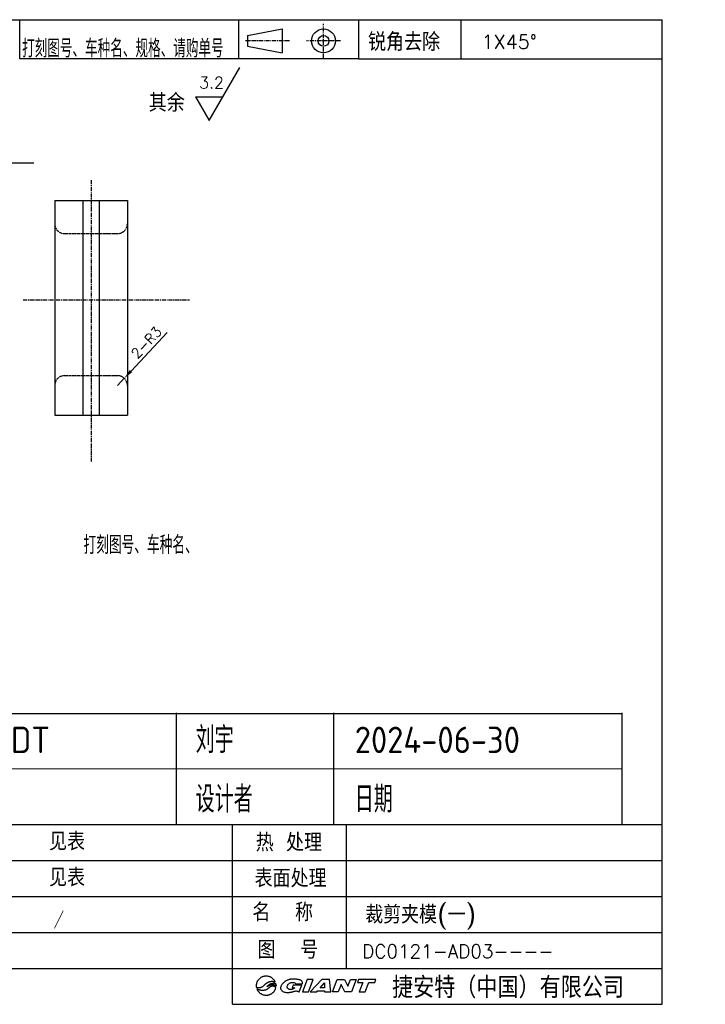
# Model space of a CAD drawing. Extents: x 5328 to 5769, y -839 to -541.
# Tile 2 of 2: x 5561 to 5769, y -839 to -541. Entities that reach past the tile are written whole.
import ezdxf

# ---------------------------------------------------------------- set-up
doc = ezdxf.new("R2010")
doc.units = 0
doc.header["$MEASUREMENT"] = 0
doc.linetypes.add('CENTER', pattern=[2, 1.25, -0.25, 0.25, -0.25])
doc.linetypes.add('HIDDEN', pattern=[0.375, 0.25, -0.125])
doc.layers.get('0').update_dxf_attribs({"linetype": 'CONTINUOUS'})
doc.layers.get('DEFPOINTS').update_dxf_attribs({"linetype": 'CONTINUOUS'})
for name, color, linetype in [('CEN', 1, 'CENTER'), ('CON', 7, 'CONTINUOUS'), ('DAS', 5, 'HIDDEN'), ('DIM', 7, 'CONTINUOUS'), ('TXT', 7, 'CONTINUOUS')]:
    doc.layers.add(name, color=color, linetype=linetype)
doc.styles.add('ACISOTS', font='isocp.shx', dxfattribs={"height": 8, "bigfont": 'gbcbig.shx'})
doc.styles.add('HZ', font='complex.shx', dxfattribs={"bigfont": 'HZFS.SHX'})
doc.styles.get("Standard").update_dxf_attribs({"font": 'txt.shx', "bigfont": 'hzfs.shx'})
doc.styles.add('USER1', font='simplex', dxfattribs={"bigfont": 'dayum'})
doc.dimstyles.get("Standard").update_dxf_attribs({"dimtxt": 3, "dimasz": 3, "dimexe": 1, "dimexo": 0, "dimgap": 1, "dimtad": 1, "dimdec": 3, "dimrnd": 0.01, "dimdsep": 46, "dimtxsty": 'STANDARD', "dimcen": 0.09, "dimazin": 2, "dimtfac": 1, "dimtdec": 3, "dimtmove": 0, "dimatfit": 3, "dimfxl": 1, "dimtolj": 1, "dimarcsym": 0})

# ---------------------------------------------------------------- blocks, each defined once
blk = doc.blocks.new('*D14')
at = {"layer": 'DEFPOINTS', "color": 0, "transparency": 16777216}
for p in [(5257.46, -649.25), (5255.41, -651.44)]:
    blk.add_point(p, dxfattribs=at)
at = {"layer": 'DIM', "color": 0, "lineweight": -2, "transparency": 16777216}
for p, q in [((5270.44, -635.37), (5259.51, -647.06)), ((5255.41, -651.44), (5257.46, -649.25))]:
    blk.add_line(p, q, dxfattribs=at)
at = {"layer": 'DIM', "color": 0, "transparency": 16777216}
blk.add_solid([(5259.14, -646.72), (5259.87, -647.4), (5257.46, -649.25)], dxfattribs=at)
at = {"layer": 'DIM', "color": 0, "transparency": 16777216, "insert": (5264.17, -638.41), "char_height": 3, "attachment_point": 5, "rotation": 46.9233}
blk.add_mtext('\\A1;2-R3', dxfattribs=at)
blk = doc.blocks.new('*D0')
at = {"layer": 'DEFPOINTS', "color": 0, "transparency": 16777216}
for p in [(5207.96, -605.74), (5184.22, -645.14)]:
    blk.add_point(p, dxfattribs=at)
at = {"layer": 'DIM', "color": 0, "lineweight": -2, "transparency": 16777216}
for p, q in [((5218.59, -588.09), (5209.5, -603.17)), ((5184.22, -645.14), (5207.96, -605.74)), ((5182.67, -647.71), (5181.12, -650.28))]:
    blk.add_line(p, q, dxfattribs=at)
at = {"layer": 'DIM', "color": 0, "transparency": 16777216}
for points in [[(5209.08, -602.91), (5209.93, -603.43), (5207.96, -605.74)], [(5183.1, -647.97), (5182.24, -647.45), (5184.22, -645.14)]]:
    blk.add_solid(points, dxfattribs=at)
at = {"layer": 'DIM', "color": 0, "transparency": 16777216, "insert": (5212.16, -592.75), "char_height": 3, "attachment_point": 5, "rotation": 58.9343}
blk.add_mtext('\\A1;%%CD\\H0.6X\\S+0.05^ +0.03', dxfattribs=at)
blk = doc.blocks.new('GIANT')
for p, q in [((231.03, 29.75), (230.98, 29.65)), ((231.09, 29.84), (231.03, 29.75)), ((231.15, 29.94), (231.09, 29.84)), ((231.21, 30.03), (231.15, 29.94)), ((231.28, 30.12), (231.21, 30.03)), ((231.35, 30.2), (231.28, 30.12)), ((231.43, 30.28), (231.35, 30.2)), ((231.51, 30.36), (231.43, 30.28)), ((231.59, 30.43), (231.51, 30.36)), ((231.68, 30.5), (231.59, 30.43)), ((231.77, 30.56), (231.68, 30.5)), ((231.87, 30.62), (231.77, 30.56)), ((231.97, 30.68), (231.87, 30.62)), ((232.07, 30.73), (231.97, 30.68)), ((232.17, 30.77), (232.07, 30.73)), ((232.27, 30.81), (232.17, 30.77)), ((232.38, 30.85), (232.27, 30.81)), ((232.49, 30.88), (232.38, 30.85)), ((232.6, 30.91), (232.49, 30.88)), ((232.72, 30.93), (232.6, 30.91)), ((232.83, 30.94), (232.72, 30.93)), ((232.95, 30.95), (232.83, 30.94)), ((233.07, 30.96), (232.95, 30.95)), ((233.18, 30.95), (233.07, 30.96)), ((233.3, 30.95), (233.18, 30.95)), ((233.42, 30.93), (233.3, 30.95)), ((233.53, 30.91), (233.42, 30.93)), ((233.65, 30.89), (233.53, 30.91)), ((233.76, 30.86), (233.65, 30.89)), ((233.87, 30.82), (233.76, 30.86)), ((233.98, 30.78), (233.87, 30.82)), ((234.09, 30.74), (233.98, 30.78)), ((234.19, 30.68), (234.09, 30.74)), ((234.16, 29.73), (234.25, 29.74)), ((234.29, 30.63), (234.19, 30.68)), ((234.25, 29.74), (234.33, 29.75)), ((234.39, 30.57), (234.29, 30.63)), ((234.33, 29.75), (234.41, 29.75)), ((234.49, 30.5), (234.39, 30.57)), ((234.41, 29.75), (234.49, 29.75)), ((234.58, 30.43), (234.49, 30.5)), ((234.49, 29.75), (234.58, 29.75)), ((234.67, 30.35), (234.58, 30.43)), ((234.58, 29.75), (234.66, 29.74)), ((234.66, 29.74), (234.74, 29.73)), ((234.75, 30.27), (234.67, 30.35)), ((234.83, 30.18), (234.75, 30.27)), ((234.91, 30.1), (234.83, 30.18)), ((234.98, 30), (234.91, 30.1)), ((235.05, 29.91), (234.98, 30)), ((235.11, 29.81), (235.05, 29.91)), ((235.16, 29.7), (235.11, 29.81)), ((237.56, 29.78), (237.46, 29.71)), ((237.66, 29.84), (237.56, 29.78)), ((237.76, 29.89), (237.66, 29.84)), ((237.87, 29.95), (237.76, 29.89)), ((237.97, 30), (237.87, 29.95)), ((238.08, 30.04), (237.97, 30)), ((238.19, 30.08), (238.08, 30.04)), ((238.3, 30.12), (238.19, 30.08)), ((238.42, 30.15), (238.3, 30.12)), ((238.53, 30.18), (238.42, 30.15)), ((238.65, 30.2), (238.53, 30.18)), ((238.76, 30.22), (238.65, 30.2)), ((238.88, 30.24), (238.76, 30.22)), ((238.99, 30.25), (238.88, 30.24)), ((239.11, 30.26), (238.99, 30.25)), ((239.23, 30.27), (239.11, 30.26)), ((239.35, 30.27), (239.23, 30.27)), ((239.46, 30.27), (239.35, 30.27)), ((239.58, 30.27), (239.46, 30.27)), ((239.7, 30.26), (239.58, 30.27)), ((239.82, 30.25), (239.7, 30.26)), ((239.93, 30.25), (239.82, 30.25)), ((240.05, 30.23), (239.93, 30.25)), ((240.17, 30.22), (240.05, 30.23)), ((240.28, 30.21), (240.17, 30.22)), ((240.4, 30.19), (240.28, 30.21)), ((240.52, 30.17), (240.4, 30.19)), ((240.63, 30.15), (240.52, 30.17)), ((240.75, 30.13), (240.63, 30.15)), ((240.86, 30.1), (240.75, 30.13)), ((240.97, 30.06), (240.86, 30.1)), ((241.08, 30.02), (240.97, 30.06)), ((241.19, 29.97), (241.08, 30.02)), ((241.28, 29.9), (241.19, 29.97)), ((241.37, 29.82), (241.28, 29.9)), ((241.44, 29.73), (241.37, 29.82)), ((242.59, 30.21), (241.52, 27.29)), ((243.97, 30.21), (242.59, 30.21)), ((242.89, 27.29), (243.97, 30.21)), ((246.06, 30.21), (243.34, 27.29)), ((247.83, 30.21), (246.06, 30.21)), ((248.13, 27.29), (247.83, 30.21)), ((248.52, 27.29), (249.6, 30.21)), ((249.6, 30.21), (251.31, 30.21)), ((251.31, 30.21), (252.1, 28.61)), ((252.1, 28.61), (252.7, 30.21)), ((252.7, 30.21), (253.99, 30.21)), ((253.99, 30.21), (252.92, 27.29)), ((254.56, 30.21), (254.3, 29.5)), ((258.57, 30.21), (254.56, 30.21)), ((258.31, 29.5), (258.57, 30.21)), ((230.79, 28.9), (230.78, 28.78)), ((230.78, 28.78), (230.78, 28.67)), ((230.78, 28.67), (230.79, 28.56)), ((230.8, 29.01), (230.79, 28.9)), ((230.79, 28.56), (230.8, 28.45)), ((230.82, 29.12), (230.8, 29.01)), ((230.8, 28.45), (230.82, 28.34)), ((230.84, 29.23), (230.82, 29.12)), ((230.82, 28.34), (230.9, 28.32)), ((230.87, 29.33), (230.84, 29.23)), ((230.9, 29.44), (230.87, 29.33)), ((230.94, 29.55), (230.9, 29.44)), ((230.9, 28.32), (230.98, 28.31)), ((231.01, 27.94), (230.93, 27.97)), ((230.93, 27.97), (230.97, 27.88)), ((230.98, 29.65), (230.94, 29.55)), ((230.97, 27.88), (231.01, 27.79)), ((230.98, 28.31), (231.07, 28.3)), ((231.08, 27.91), (231.01, 27.94)), ((231.01, 27.79), (231.06, 27.7)), ((231.06, 27.7), (231.11, 27.61)), ((231.07, 28.3), (231.15, 28.29)), ((231.15, 27.88), (231.08, 27.91)), ((231.11, 27.61), (231.17, 27.53)), ((231.15, 28.29), (231.23, 28.28)), ((231.23, 27.85), (231.15, 27.88)), ((231.17, 27.53), (231.23, 27.45)), ((231.23, 28.28), (231.31, 28.28)), ((231.3, 27.81), (231.23, 27.85)), ((231.38, 27.79), (231.3, 27.81)), ((231.31, 28.28), (231.39, 28.28)), ((231.46, 27.76), (231.38, 27.79)), ((231.39, 28.28), (231.48, 28.28)), ((231.53, 27.73), (231.46, 27.76)), ((231.48, 28.28), (231.56, 28.28)), ((231.61, 27.71), (231.53, 27.73)), ((231.56, 28.28), (231.64, 28.29)), ((231.69, 27.69), (231.61, 27.71)), ((231.64, 28.29), (231.72, 28.31)), ((231.77, 27.67), (231.69, 27.69)), ((231.72, 28.31), (231.8, 28.32)), ((231.85, 27.66), (231.77, 27.67)), ((231.8, 28.32), (231.88, 28.35)), ((231.93, 27.65), (231.85, 27.66)), ((231.88, 28.35), (231.96, 28.37)), ((232.01, 27.64), (231.93, 27.65)), ((231.96, 28.37), (232.03, 28.41)), ((232.09, 27.63), (232.01, 27.64)), ((232.03, 28.41), (232.11, 28.44)), ((232.18, 27.63), (232.09, 27.63)), ((232.11, 28.44), (232.18, 28.49)), ((232.18, 28.49), (232.25, 28.53)), ((232.26, 27.62), (232.18, 27.63)), ((232.25, 28.53), (232.31, 28.58)), ((232.34, 27.62), (232.26, 27.62)), ((232.31, 28.58), (232.37, 28.63)), ((232.42, 27.63), (232.34, 27.62)), ((232.37, 28.63), (232.44, 28.69)), ((232.5, 27.64), (232.42, 27.63)), ((232.44, 28.69), (232.5, 28.74)), ((232.5, 28.74), (232.56, 28.8)), ((232.58, 27.64), (232.5, 27.64)), ((232.56, 28.8), (232.62, 28.86)), ((232.66, 27.66), (232.58, 27.64)), ((232.62, 28.86), (232.68, 28.91)), ((232.74, 27.67), (232.66, 27.66)), ((232.68, 28.91), (232.74, 28.97)), ((232.74, 28.97), (232.8, 29.03)), ((232.82, 27.69), (232.74, 27.67)), ((232.8, 29.03), (232.86, 29.08)), ((232.9, 27.72), (232.82, 27.69)), ((232.86, 29.08), (232.92, 29.13)), ((232.98, 27.74), (232.9, 27.72)), ((232.92, 29.13), (232.98, 29.19)), ((232.98, 29.19), (233.05, 29.24)), ((233.05, 27.77), (232.98, 27.74)), ((233.05, 29.24), (233.11, 29.29)), ((233.13, 27.8), (233.05, 27.77)), ((233.11, 29.29), (233.18, 29.33)), ((233.2, 27.84), (233.13, 27.8)), ((233.18, 29.33), (233.25, 29.38)), ((233.27, 27.88), (233.2, 27.84)), ((233.25, 29.38), (233.32, 29.42)), ((233.34, 27.92), (233.27, 27.88)), ((233.28, 28.48), (233.35, 28.58)), ((233.38, 28.54), (233.28, 28.48)), ((233.32, 29.42), (233.39, 29.46)), ((233.41, 27.97), (233.34, 27.92)), ((233.35, 28.58), (233.43, 28.68)), ((233.48, 28.6), (233.38, 28.54)), ((233.39, 29.46), (233.46, 29.5)), ((233.47, 28.01), (233.41, 27.97)), ((233.43, 28.68), (233.51, 28.77)), ((233.46, 29.5), (233.54, 29.54)), ((233.54, 28.06), (233.47, 28.01)), ((233.59, 28.66), (233.48, 28.6)), ((233.51, 28.77), (233.61, 28.86)), ((233.54, 29.54), (233.61, 29.57)), ((233.6, 28.12), (233.54, 28.06)), ((233.69, 28.72), (233.59, 28.66)), ((233.66, 28.17), (233.6, 28.12)), ((233.61, 29.57), (233.69, 29.6)), ((233.61, 28.86), (233.7, 28.93)), ((233.72, 28.22), (233.66, 28.17)), ((233.69, 29.6), (233.77, 29.63)), ((233.8, 28.77), (233.69, 28.72)), ((233.7, 28.93), (233.8, 29.01)), ((233.78, 28.28), (233.72, 28.22)), ((233.77, 29.63), (233.84, 29.66)), ((233.85, 28.33), (233.78, 28.28)), ((233.8, 29.01), (233.91, 29.07)), ((233.91, 28.82), (233.8, 28.77)), ((233.84, 29.66), (233.92, 29.68)), ((233.91, 28.38), (233.85, 28.33)), ((233.91, 29.07), (234.02, 29.13)), ((234.02, 28.86), (233.91, 28.82)), ((233.97, 28.43), (233.91, 28.38)), ((233.92, 29.68), (234, 29.7)), ((234.04, 28.48), (233.97, 28.43)), ((234, 29.7), (234.08, 29.72)), ((234.02, 29.13), (234.13, 29.18)), ((234.13, 28.9), (234.02, 28.86)), ((234.11, 28.52), (234.04, 28.48)), ((234.08, 29.72), (234.16, 29.73)), ((234.18, 28.56), (234.11, 28.52)), ((234.13, 29.18), (234.25, 29.22)), ((234.25, 28.92), (234.13, 28.9)), ((234.26, 28.58), (234.18, 28.56)), ((234.25, 29.22), (234.37, 29.25)), ((234.37, 28.94), (234.25, 28.92)), ((234.34, 28.61), (234.26, 28.58)), ((234.42, 28.62), (234.34, 28.61)), ((234.37, 29.25), (234.49, 29.28)), ((234.49, 28.95), (234.37, 28.94)), ((234.5, 28.62), (234.42, 28.62)), ((234.49, 29.28), (234.62, 29.3)), ((234.61, 28.94), (234.49, 28.95)), ((234.58, 28.62), (234.5, 28.62)), ((234.66, 28.62), (234.58, 28.62)), ((234.72, 28.93), (234.61, 28.94)), ((234.62, 29.3), (234.74, 29.31)), ((234.74, 28.61), (234.66, 28.62)), ((234.84, 28.91), (234.72, 28.93)), ((234.74, 29.73), (234.82, 29.72)), ((234.74, 29.31), (234.86, 29.31)), ((234.82, 28.59), (234.74, 28.61)), ((234.82, 29.72), (234.9, 29.7)), ((234.9, 28.57), (234.82, 28.59)), ((234.96, 28.88), (234.84, 28.91)), ((234.86, 29.31), (234.99, 29.3)), ((234.9, 29.7), (234.98, 29.68)), ((234.98, 28.55), (234.9, 28.57)), ((234.91, 27.41), (234.97, 27.49)), ((235.07, 28.84), (234.96, 28.88)), ((234.97, 27.49), (235.03, 27.57)), ((234.98, 29.68), (235.06, 29.65)), ((235.06, 28.53), (234.98, 28.55)), ((234.99, 29.3), (235.11, 29.28)), ((235.03, 27.57), (235.08, 27.66)), ((235.06, 29.65), (235.13, 29.63)), ((235.13, 28.5), (235.06, 28.53)), ((235.18, 28.8), (235.07, 28.84)), ((235.08, 27.66), (235.13, 27.74)), ((235.11, 29.28), (235.23, 29.24)), ((235.13, 29.63), (235.21, 29.6)), ((235.21, 28.47), (235.13, 28.5)), ((235.13, 27.74), (235.18, 27.83)), ((235.21, 29.6), (235.16, 29.7)), ((235.29, 28.74), (235.18, 28.8)), ((235.18, 27.83), (235.22, 27.93)), ((235.28, 28.44), (235.21, 28.47)), ((235.22, 27.93), (235.26, 28.02)), ((235.23, 29.24), (235.34, 29.19)), ((235.26, 28.02), (235.29, 28.12)), ((235.36, 28.41), (235.28, 28.44)), ((235.39, 28.67), (235.29, 28.74)), ((235.29, 28.12), (235.32, 28.21)), ((235.32, 28.21), (235.34, 28.31)), ((235.34, 29.19), (235.36, 29.09)), ((235.34, 28.31), (235.36, 28.41)), ((235.36, 29.09), (235.37, 28.98)), ((235.37, 28.98), (235.38, 28.88)), ((235.38, 28.88), (235.39, 28.78)), ((235.39, 28.78), (235.39, 28.67)), ((236.46, 28.45), (236.44, 28.33)), ((236.44, 28.33), (236.44, 28.22)), ((236.44, 28.22), (236.44, 28.1)), ((236.44, 28.1), (236.46, 27.98)), ((236.5, 28.56), (236.46, 28.45)), ((236.46, 27.98), (236.5, 27.87)), ((236.54, 28.67), (236.5, 28.56)), ((236.5, 27.87), (236.56, 27.77)), ((236.59, 28.78), (236.54, 28.67)), ((236.56, 27.77), (236.62, 27.67)), ((236.64, 28.88), (236.59, 28.78)), ((236.62, 27.67), (236.7, 27.58)), ((236.7, 28.98), (236.64, 28.88)), ((236.77, 29.08), (236.7, 28.98)), ((236.7, 27.58), (236.79, 27.51)), ((236.85, 29.17), (236.77, 29.08)), ((236.79, 27.51), (236.89, 27.44)), ((236.92, 29.26), (236.85, 29.17)), ((237, 29.34), (236.92, 29.26)), ((237.09, 29.42), (237, 29.34)), ((237.18, 29.5), (237.09, 29.42)), ((237.27, 29.58), (237.18, 29.5)), ((237.36, 29.65), (237.27, 29.58)), ((237.46, 29.71), (237.36, 29.65)), ((237.99, 28.53), (238, 28.65)), ((238, 28.41), (237.99, 28.53)), ((238, 28.65), (238.04, 28.77)), ((238.03, 28.29), (238, 28.41)), ((238.08, 28.17), (238.03, 28.29)), ((238.04, 28.77), (238.09, 28.89)), ((238.16, 28.07), (238.08, 28.17)), ((238.09, 28.89), (238.15, 28.99)), ((238.15, 28.99), (238.23, 29.09)), ((238.25, 27.99), (238.16, 28.07)), ((238.23, 29.09), (238.32, 29.17)), ((238.35, 27.92), (238.25, 27.99)), ((238.32, 29.17), (238.42, 29.25)), ((238.47, 27.88), (238.35, 27.92)), ((238.42, 29.25), (238.52, 29.32)), ((238.59, 27.85), (238.47, 27.88)), ((238.52, 29.32), (238.64, 29.37)), ((238.71, 27.83), (238.59, 27.85)), ((238.64, 29.37), (238.75, 29.42)), ((238.84, 27.84), (238.71, 27.83)), ((238.75, 29.42), (238.87, 29.46)), ((238.96, 27.86), (238.84, 27.84)), ((238.87, 29.46), (238.99, 29.48)), ((239.08, 27.89), (238.96, 27.86)), ((238.99, 29.48), (239.11, 29.5)), ((239.2, 27.93), (239.08, 27.89)), ((239.11, 29.5), (239.24, 29.51)), ((239.4, 28.87), (239.12, 28.24)), ((239.12, 28.24), (239.73, 28.24)), ((239.31, 27.97), (239.2, 27.93)), ((239.24, 29.51), (239.36, 29.51)), ((239.42, 28.03), (239.31, 27.97)), ((239.36, 29.51), (239.49, 29.49)), ((241.41, 28.87), (239.4, 28.87)), ((239.53, 28.1), (239.42, 28.03)), ((239.49, 29.49), (239.61, 29.46)), ((239.63, 28.17), (239.53, 28.1)), ((239.61, 29.46), (239.72, 29.42)), ((239.73, 28.24), (239.63, 28.17)), ((239.63, 27.44), (239.74, 27.47)), ((239.72, 29.42), (239.83, 29.36)), ((239.74, 27.47), (239.85, 27.49)), ((239.83, 29.36), (239.92, 29.27)), ((239.85, 27.49), (239.97, 27.51)), ((239.92, 29.27), (239.97, 29.16)), ((239.97, 29.16), (241.47, 29.16)), ((239.97, 27.51), (240.09, 27.51)), ((240.09, 27.51), (240.2, 27.5)), ((240.2, 27.5), (240.32, 27.47)), ((240.32, 27.47), (240.43, 27.44)), ((240.75, 27.29), (241.41, 28.87)), ((241.49, 29.62), (241.44, 29.73)), ((241.47, 29.16), (241.5, 29.27)), ((241.51, 29.51), (241.49, 29.62)), ((241.5, 29.27), (241.51, 29.39)), ((241.51, 29.39), (241.51, 29.51)), ((244.83, 27.29), (245.04, 27.54)), ((245.04, 27.54), (246.64, 27.54)), ((245.61, 28.21), (246.64, 29.42)), ((246.64, 28.21), (245.61, 28.21)), ((246.64, 29.42), (246.64, 28.21)), ((246.64, 27.54), (246.64, 27.29)), ((250.49, 29.01), (249.85, 27.29)), ((251.35, 27.29), (250.49, 29.01)), ((254.3, 29.5), (255.52, 29.5)), ((255.52, 29.5), (254.71, 27.29)), ((256.09, 27.29), (256.91, 29.5)), ((256.91, 29.5), (258.31, 29.5)), ((231.23, 27.45), (231.29, 27.37)), ((231.29, 27.37), (231.36, 27.29)), ((231.36, 27.29), (231.43, 27.22)), ((231.43, 27.22), (231.5, 27.15)), ((231.5, 27.15), (231.57, 27.09)), ((231.57, 27.09), (231.65, 27.02)), ((231.65, 27.02), (231.73, 26.96)), ((231.73, 26.96), (231.82, 26.91)), ((231.82, 26.91), (231.9, 26.86)), ((231.9, 26.86), (231.99, 26.81)), ((231.99, 26.81), (232.08, 26.76)), ((232.08, 26.76), (232.18, 26.72)), ((232.18, 26.72), (232.27, 26.69)), ((232.27, 26.69), (232.37, 26.65)), ((232.37, 26.65), (232.46, 26.63)), ((232.46, 26.63), (232.56, 26.6)), ((232.56, 26.6), (232.66, 26.58)), ((232.66, 26.58), (232.76, 26.57)), ((232.76, 26.57), (232.86, 26.55)), ((232.86, 26.55), (232.96, 26.55)), ((232.96, 26.55), (233.06, 26.54)), ((233.06, 26.54), (233.16, 26.54)), ((233.16, 26.54), (233.26, 26.55)), ((233.26, 26.55), (233.36, 26.56)), ((233.36, 26.56), (233.46, 26.57)), ((233.46, 26.57), (233.56, 26.59)), ((233.56, 26.59), (233.66, 26.61)), ((233.66, 26.61), (233.76, 26.64)), ((233.76, 26.64), (233.85, 26.67)), ((233.85, 26.67), (233.95, 26.7)), ((233.95, 26.7), (234.04, 26.74)), ((234.04, 26.74), (234.13, 26.78)), ((234.13, 26.78), (234.22, 26.83)), ((234.22, 26.83), (234.31, 26.88)), ((234.31, 26.88), (234.39, 26.93)), ((234.39, 26.93), (234.48, 26.99)), ((234.48, 26.99), (234.56, 27.05)), ((234.56, 27.05), (234.63, 27.12)), ((234.63, 27.12), (234.71, 27.19)), ((234.71, 27.19), (234.78, 27.26)), ((234.78, 27.26), (234.85, 27.33)), ((234.85, 27.33), (234.91, 27.41)), ((236.89, 27.44), (236.99, 27.38)), ((236.99, 27.38), (237.09, 27.33)), ((237.09, 27.33), (237.2, 27.29)), ((237.2, 27.29), (237.32, 27.25)), ((237.32, 27.25), (237.43, 27.22)), ((237.43, 27.22), (237.54, 27.2)), ((237.54, 27.2), (237.66, 27.18)), ((237.66, 27.18), (237.78, 27.17)), ((237.78, 27.17), (237.89, 27.16)), ((237.89, 27.16), (238.01, 27.16)), ((238.01, 27.16), (238.13, 27.16)), ((238.13, 27.16), (238.25, 27.16)), ((238.25, 27.16), (238.36, 27.17)), ((238.36, 27.17), (238.48, 27.18)), ((238.48, 27.18), (238.6, 27.2)), ((238.6, 27.2), (238.71, 27.21)), ((238.71, 27.21), (238.83, 27.23)), ((238.83, 27.23), (238.94, 27.26)), ((238.94, 27.26), (239.06, 27.28)), ((239.06, 27.28), (239.17, 27.31)), ((239.17, 27.31), (239.29, 27.34)), ((239.29, 27.34), (239.4, 27.37)), ((239.4, 27.37), (239.51, 27.4)), ((239.51, 27.4), (239.63, 27.44)), ((240.43, 27.44), (240.54, 27.39)), ((240.54, 27.39), (240.64, 27.34)), ((240.64, 27.34), (240.75, 27.29)), ((241.52, 27.29), (242.89, 27.29)), ((243.34, 27.29), (244.83, 27.29)), ((246.64, 27.29), (248.13, 27.29)), ((249.85, 27.29), (248.52, 27.29)), ((252.92, 27.29), (251.35, 27.29)), ((254.71, 27.29), (256.09, 27.29))]:
    blk.add_line(p, q)

msp = doc.modelspace()

# ---------------------------------------------------------------- linework, layer by layer
for p, q in [((5561.1766, -552.5586), (5561.1766, -540.6569)), ((5743.5349, -750.5814), (5743.5349, -784.3561))]:
    msp.add_line(p, q)
at = {"layer": 'CEN'}
for p, q in [((5653.1812, -552.2541), (5653.1812, -541.911)), ((5642.847, -547.0825), (5629.4503, -547.0825)), ((5658.3558, -547.0825), (5648.0066, -547.0825)), ((5582.7875, -589.241), (5582.7875, -674.5435)), ((5562.1949, -625.4413), (5612.5639, -625.4413))]:
    msp.add_line(p, q, dxfattribs=at)
at = {"layer": 'CON', "color": 2}
for p, q in [((5755.6811, -827.9523), (5755.6811, -540.6569)), ((5490.5259, -827.9523), (5755.6811, -827.9523))]:
    msp.add_line(p, q, dxfattribs=at)
at = {"layer": 'CON'}
for p, q in [((5571.7875, -595.4413), (5593.7875, -595.4413)), ((5571.7875, -595.4413), (5571.7875, -660.4413)), ((5580.2875, -595.4413), (5580.2875, -660.4413)), ((5585.2875, -595.4413), (5585.2875, -660.4413)), ((5593.7875, -595.4413), (5593.7875, -660.4413)), ((5571.7875, -660.4413), (5593.7875, -660.4413))]:
    msp.add_line(p, q, dxfattribs=at)
at = {"layer": 'CON', "color": 2}
msp.add_lwpolyline([(5327.9909, -540.6569), (5755.6811, -540.6569)], dxfattribs=at)
at = {"layer": 'DAS'}
for p, q in [((5574.7875, -605.4413), (5590.7875, -605.4413)), ((5574.7875, -648.4413), (5590.7875, -648.4413))]:
    msp.add_line(p, q, dxfattribs=at)
for centre, start, end in [((5574.7875, -602.4413), 180, 270), ((5590.7875, -602.4413), 270, 0), ((5574.7875, -651.4413), 90, 180), ((5590.7875, -651.4413), 0, 90)]:
    msp.add_arc(centre, 3, start, end, dxfattribs=at)
at = {"layer": 'DIM'}
for p, q in [((5627.469, -540.6569), (5627.469, -552.5586)), ((5663.8193, -540.6569), (5663.8193, -552.5586)), ((5694.8688, -552.5586), (5694.8688, -540.6569)), ((5630.2081, -545.4464), (5640.6711, -543.4692)), ((5630.2081, -545.4464), (5630.2081, -548.7186)), ((5640.6711, -543.4692), (5640.6711, -550.6959)), ((5630.2081, -548.7186), (5640.6711, -550.6959)), ((5627.469, -552.5586), (5561.1766, -552.5586)), ((5663.8193, -552.5586), (5627.469, -552.5586)), ((5663.8193, -552.5586), (5755.6811, -552.5586)), ((5618.5771, -571.1934), (5627.8426, -555.1452)), ((5614.4128, -563.9806), (5622.7415, -563.9806)), ((5614.4128, -563.9806), (5618.5771, -571.1934)), ((5327.9909, -750.7372), (5743.5349, -750.7372)), ((5743.5349, -767.4688), (5327.9909, -767.7805)), ((5446.0379, -784.3561), (5755.6811, -784.3561)), ((5660.1342, -827.9523), (5660.1342, -784.3561)), ((5327.9909, -795.2552), (5755.6811, -795.2552)), ((5327.9909, -806.1542), (5755.6811, -806.1542)), ((5327.9909, -817.0532), (5755.6811, -817.0532)), ((5755.6811, -838.8134), (5755.6811, -827.9523)), ((5625.6463, -838.8134), (5755.6811, -838.8134))]:
    msp.add_line(p, q, dxfattribs=at)
msp.add_lwpolyline([(5625.6463, -838.8134), (5625.6463, -784.3561)], dxfattribs=at)
for radius in [3.6134, 1.6361]:
    msp.add_circle((5653.1812, -547.0825), radius, dxfattribs=at)
at = {"layer": 'TXT'}
for p, q in [((5608.5759, -750.5814), (5608.5759, -784.3561)), ((5656.1658, -750.5814), (5656.1658, -784.3561))]:
    msp.add_line(p, q, dxfattribs=at)

# ---------------------------------------------------------------- block references
at = {"xscale": 1.303336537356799, "yscale": 1.303336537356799, "zscale": 1.303336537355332}
msp.add_blockref('GIANT', (5332.0174, -870.63), dxfattribs=at)

# ---------------------------------------------------------------- texts
at = {"style": 'HZ'}
for p in [(5570.06, -792.2251), (5570.06, -792.2251), (5570.06, -803.1241)]:
    msp.add_attdef('见表', p, '1', height=5.4495, dxfattribs=at)
at = {"layer": 'DIM'}
for s, height, style, p in [('锐角去除', 5.44952, 'HZ', (5666.666, -550.1161)), ('设计者', 8, 'ACISOTS', (5614.4607, -780.7338)), ('日期', 8, 'ACISOTS', (5662.6356, -780.7338)), ('热 处理', 5.44952, 'HZ', (5632.6499, -792.5351)), ('表面处理', 5.44952, 'HZ', (5632.3159, -803.3927)), ('名  称', 5.44952, 'HZ', (5631.6173, -813.6727)), ('裁剪夹模(一)', 5.42828, 'HZ', (5665.8116, -814.3791)), ('图  号', 5.44952, 'HZ', (5633.2044, -825.0253)), ('DC0121-AD03----', 4.087136, 'USER1', (5664.875, -824.826)), ('捷安特（中国）有限公司', 6.386151, 'HZ', (5673.9242, -836.9118))]:
    msp.add_text(s, height=height, dxfattribs=dict(at, style=style)).set_placement(p)
msp.add_text('1X45%%d', height=4.2664, dxfattribs=at).set_placement((5700.9959, -549.5238))
at = {"layer": 'DIM', "style": 'HZ', "width": 0.7}
for s, height, p in [('打刻图号、车种名、规格、请购单号', 5.449515, (5561.8975, -552.1001)), ('打刻图号、车种名、', 5.49014, (5580.5105, -702.465))]:
    msp.add_text(s, height=height, dxfattribs=at).set_placement(p)
at = {"layer": 'DIM', "insert": (5615.5233, -557.9901), "char_height": 3.48975, "width": 8.661977, "attachment_point": 1}
msp.add_mtext('3.2', dxfattribs=at)
at = {"layer": 'DIM', "insert": (5600.2651, -563.0792), "char_height": 5.44952, "width": 12.903623, "attachment_point": 1, "style": 'HZ'}
msp.add_mtext('其余', dxfattribs=at)
at = {"layer": 'DIM', "style": 'HZ'}
msp.add_attdef('/', (5571.3981, -814.6275), '1:1', height=3.4741, dxfattribs=at)
at = {"layer": 'TXT', "style": 'ACISOTS'}
for s, p in [('26 TK Checkpoint_DT', (5475.978, -762.7338)), ('刘宇', (5614.4607, -762.7338)), ('2024-06-30', (5662.6356, -762.7338))]:
    msp.add_text(s, height=8, dxfattribs=at).set_placement(p)

# ---------------------------------------------------------------- dimensions: what is measured, and where the dimension line sits
at = {"layer": 'DIM'}
dim = msp.add_diameter_dim_2p(p1=(5519.5961, -645.1425), p2=(5543.3331, -605.74), text='%%CD\\H0.6X\\S+0.05^ +0.03', dimstyle='STANDARD', dxfattribs=at)
dim.commit()
dim.dimension.update_dxf_attribs({"geometry": '*D0', "text_midpoint": (5547.5408, -592.7479), "insert": (335.3771, 0)})
dim = msp.add_radius_dim(center=(5590.7875, -651.4413), mpoint=(5592.8364, -649.25), dimstyle='STANDARD', override={"dimpost": '2-R<>'}, dxfattribs=at)
dim.commit()
dim.dimension.update_dxf_attribs({"geometry": '*D14', "text_midpoint": (5599.5475, -638.412), "insert": (335.3771, 0)})

# ---------------------------------------------------------------- leaders
msp.add_leader([(5553.9631, -588.0945), (5556.3478, -583.9686), (5565.4732, -583.9686)], dimstyle='STANDARD', override={"dimasz": 0, "dimgap": 1, "dimtad": 1}, dxfattribs=at)

doc.saveas('drawing.dxf')
